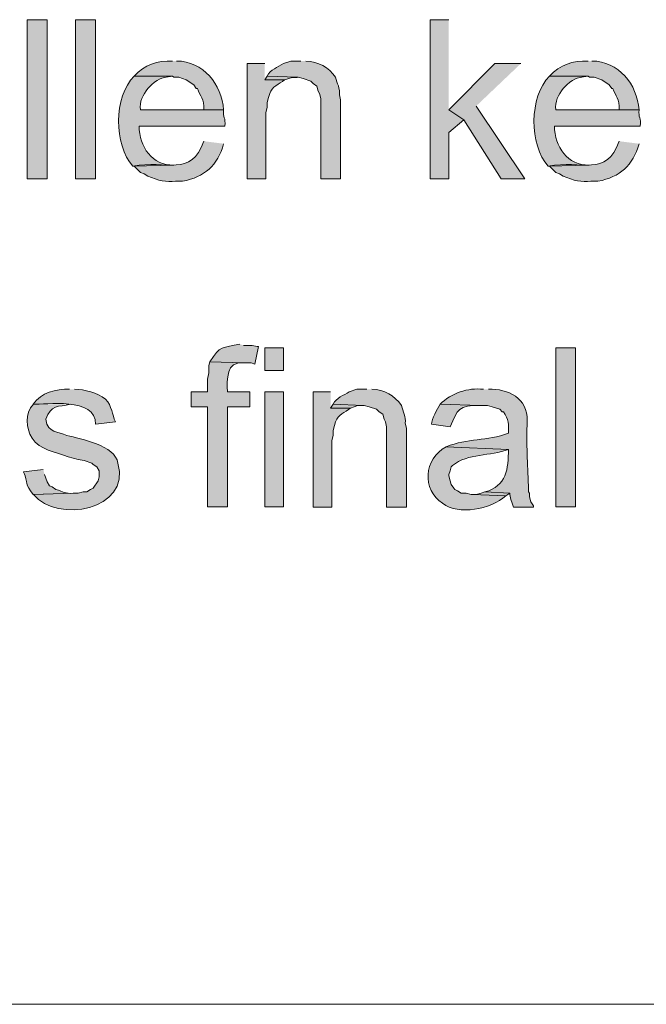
# Model space of a CAD drawing. Header units: inches. Extents: x 1352 to 2050, y -1711 to -1289.
# Tile 104 of 256: x 1862 to 1873, y -1610 to -1593. Entities that reach past the tile are written whole.
import ezdxf

# ---------------------------------------------------------------- set-up
doc = ezdxf.new("R2010")
doc.units = ezdxf.units.IN
doc.header["$MEASUREMENT"] = 0
doc.layers.add('图层 1', color=7, linetype='Continuous')

# ---------------------------------------------------------------- blocks, each defined once
blk = doc.blocks.new('block 10')
at = {"layer": '图层 1', "color": 250, "lineweight": 18, "true_color": 0x221814}
blk.add_lwpolyline([(2033.92, -1609.972), (1769.996, -1609.972)], dxfattribs=at)
blk = doc.blocks.new('block 13')
at = {"layer": '图层 1', "true_color": 0x221814}
h = blk.add_hatch(color=250, dxfattribs=at)
h.dxf.hatch_style = 2
h.paths.add_polyline_path([(1862.238, -1596.024), (1862.574, -1596.024), (1862.574, -1593.335), (1862.238, -1593.335)])
h = blk.add_hatch(color=250, dxfattribs=at)
h.dxf.hatch_style = 2
h.paths.add_polyline_path([(1863.057, -1596.024), (1863.394, -1596.024), (1863.394, -1593.335), (1863.057, -1593.335)])
for points in [[(1869.364, -1593.335), (1869.049, -1593.335), (1869.049, -1596.024), (1869.364, -1596.024), (1869.364, -1595.24), (1869.616, -1595.029), (1869.364, -1594.859)], [(1870.583, -1594.076), (1870.142, -1594.076), (1869.364, -1594.859), (1869.616, -1595.029), (1870.247, -1596.024), (1870.647, -1596.024), (1869.826, -1594.796)], [(1866.295, -1594.288), (1866.253, -1594.352), (1866.589, -1594.352), (1866.715, -1594.31), (1866.8, -1594.31)], [(1867.409, -1599.834), (1867.367, -1599.898), (1867.703, -1599.898), (1867.829, -1599.855), (1867.914, -1599.855)], [(1869.974, -1601.315), (1869.91, -1601.337), (1869.826, -1601.358), (1869.763, -1601.358), (1870.331, -1601.379), (1870.394, -1601.337)]]:
    blk.add_hatch(color=250, dxfattribs=at).paths.add_polyline_path(points)
h = blk.add_hatch(color=250, dxfattribs=at)
edge = h.paths.add_edge_path()
edge.add_spline(control_points=[(1864.697, -1594.034), (1864.438, -1594.023), (1864.227, -1594.101), (1864.045, -1594.288), (1864.045, -1594.288), (1864.697, -1594.288), (1864.697, -1594.288), (1864.697, -1594.288), (1864.719, -1594.309), (1864.719, -1594.309), (1864.719, -1594.309), (1864.803, -1594.309), (1864.803, -1594.309), (1864.803, -1594.309), (1864.928, -1594.352), (1864.928, -1594.352), (1864.928, -1594.352), (1865.055, -1594.436), (1865.055, -1594.436), (1865.055, -1594.436), (1865.097, -1594.5), (1865.097, -1594.5), (1865.097, -1594.5), (1865.117, -1594.5), (1865.117, -1594.5), (1865.157, -1594.629), (1865.237, -1594.669), (1865.223, -1594.859), (1865.223, -1594.859), (1864.151, -1594.859), (1864.151, -1594.859), (1864.151, -1594.859), (1865.559, -1594.859), (1865.559, -1594.859), (1865.528, -1594.426), (1865.216, -1594.036), (1864.761, -1594.034)], knot_values=[0, 0, 0, 0, 0.352778, 0.352778, 0.352778, 0.705556, 0.705556, 0.705556, 1.058333, 1.058333, 1.058333, 1.411111, 1.411111, 1.411111, 1.763889, 1.763889, 1.763889, 2.116667, 2.116667, 2.116667, 2.469444, 2.469444, 2.469444, 2.822222, 2.822222, 2.822222, 3.175, 3.175, 3.175, 3.527778, 3.527778, 3.527778, 3.880556, 3.880556, 3.880556, 4.233333, 4.233333, 4.233333, 4.233333], degree=3, periodic=0)
edge.add_line((1864.761, -1594.034), (1864.697, -1594.034))
h = blk.add_hatch(color=250, dxfattribs=at)
edge = h.paths.add_edge_path()
edge.add_spline(control_points=[(1866.253, -1594.076), (1866.253, -1594.076), (1865.959, -1594.076), (1865.959, -1594.076), (1865.959, -1594.076), (1865.959, -1596.024), (1865.959, -1596.024), (1865.959, -1596.024), (1866.274, -1596.024), (1866.274, -1596.024), (1866.274, -1596.024), (1866.274, -1594.902), (1866.274, -1594.902), (1866.274, -1594.902), (1866.295, -1594.817), (1866.295, -1594.817), (1866.295, -1594.817), (1866.295, -1594.733), (1866.295, -1594.733), (1866.295, -1594.733), (1866.316, -1594.648), (1866.316, -1594.648), (1866.316, -1594.648), (1866.337, -1594.584), (1866.337, -1594.584), (1866.378, -1594.461), (1866.493, -1594.428), (1866.589, -1594.352), (1866.589, -1594.352), (1866.253, -1594.352), (1866.253, -1594.352)], knot_values=[0, 0, 0, 0, 0.352778, 0.352778, 0.352778, 0.705556, 0.705556, 0.705556, 1.058333, 1.058333, 1.058333, 1.411111, 1.411111, 1.411111, 1.763889, 1.763889, 1.763889, 2.116667, 2.116667, 2.116667, 2.469444, 2.469444, 2.469444, 2.822222, 2.822222, 2.822222, 3.175, 3.175, 3.175, 3.527778, 3.527778, 3.527778, 3.527778], degree=3, periodic=0)
edge.add_line((1866.253, -1594.352), (1866.253, -1594.076))
h = blk.add_hatch(color=250, dxfattribs=at)
edge = h.paths.add_edge_path()
edge.add_spline(control_points=[(1866.863, -1594.034), (1866.863, -1594.034), (1866.694, -1594.034), (1866.694, -1594.034), (1866.694, -1594.034), (1866.569, -1594.076), (1866.569, -1594.076), (1866.473, -1594.14), (1866.35, -1594.176), (1866.295, -1594.288), (1866.295, -1594.288), (1866.799, -1594.309), (1866.799, -1594.309), (1866.799, -1594.309), (1866.821, -1594.309), (1866.821, -1594.309), (1866.821, -1594.309), (1866.905, -1594.33), (1866.905, -1594.33), (1866.905, -1594.33), (1867.031, -1594.373), (1867.031, -1594.373), (1867.031, -1594.373), (1867.073, -1594.415), (1867.073, -1594.415), (1867.073, -1594.415), (1867.135, -1594.457), (1867.135, -1594.457), (1867.135, -1594.457), (1867.157, -1594.542), (1867.157, -1594.542), (1867.157, -1594.542), (1867.178, -1594.584), (1867.178, -1594.584), (1867.178, -1594.584), (1867.199, -1594.669), (1867.199, -1594.669), (1867.199, -1594.669), (1867.199, -1596.024), (1867.199, -1596.024), (1867.199, -1596.024), (1867.535, -1596.024), (1867.535, -1596.024), (1867.535, -1596.024), (1867.535, -1594.69), (1867.535, -1594.69), (1867.535, -1594.69), (1867.515, -1594.606), (1867.515, -1594.606), (1867.53, -1594.5), (1867.475, -1594.409), (1867.451, -1594.309), (1867.333, -1594.135), (1867.161, -1594.042), (1866.947, -1594.034)], knot_values=[0, 0, 0, 0, 0.352778, 0.352778, 0.352778, 0.705556, 0.705556, 0.705556, 1.058333, 1.058333, 1.058333, 1.411111, 1.411111, 1.411111, 1.763889, 1.763889, 1.763889, 2.116667, 2.116667, 2.116667, 2.469444, 2.469444, 2.469444, 2.822222, 2.822222, 2.822222, 3.175, 3.175, 3.175, 3.527778, 3.527778, 3.527778, 3.880556, 3.880556, 3.880556, 4.233333, 4.233333, 4.233333, 4.586111, 4.586111, 4.586111, 4.938889, 4.938889, 4.938889, 5.291667, 5.291667, 5.291667, 5.644444, 5.644444, 5.644444, 5.997222, 5.997222, 5.997222, 6.35, 6.35, 6.35, 6.35], degree=3, periodic=0)
edge.add_line((1866.947, -1594.034), (1866.863, -1594.034))
h = blk.add_hatch(color=250, dxfattribs=at)
edge = h.paths.add_edge_path()
edge.add_spline(control_points=[(1871.718, -1594.034), (1871.459, -1594.023), (1871.248, -1594.101), (1871.066, -1594.288), (1871.066, -1594.288), (1871.718, -1594.288), (1871.718, -1594.288), (1871.718, -1594.288), (1871.74, -1594.309), (1871.74, -1594.309), (1871.74, -1594.309), (1871.824, -1594.309), (1871.824, -1594.309), (1871.824, -1594.309), (1871.949, -1594.352), (1871.949, -1594.352), (1871.949, -1594.352), (1872.076, -1594.436), (1872.076, -1594.436), (1872.076, -1594.436), (1872.118, -1594.5), (1872.118, -1594.5), (1872.118, -1594.5), (1872.138, -1594.5), (1872.138, -1594.5), (1872.179, -1594.629), (1872.258, -1594.669), (1872.244, -1594.859), (1872.244, -1594.859), (1871.172, -1594.859), (1871.172, -1594.859), (1871.172, -1594.859), (1872.58, -1594.859), (1872.58, -1594.859), (1872.549, -1594.426), (1872.236, -1594.036), (1871.782, -1594.034)], knot_values=[0, 0, 0, 0, 0.352778, 0.352778, 0.352778, 0.705556, 0.705556, 0.705556, 1.058333, 1.058333, 1.058333, 1.411111, 1.411111, 1.411111, 1.763889, 1.763889, 1.763889, 2.116667, 2.116667, 2.116667, 2.469444, 2.469444, 2.469444, 2.822222, 2.822222, 2.822222, 3.175, 3.175, 3.175, 3.527778, 3.527778, 3.527778, 3.880556, 3.880556, 3.880556, 4.233333, 4.233333, 4.233333, 4.233333], degree=3, periodic=0)
edge.add_line((1871.782, -1594.034), (1871.718, -1594.034))
h = blk.add_hatch(color=250, dxfattribs=at)
edge = h.paths.add_edge_path()
edge.add_spline(control_points=[(1864.045, -1594.288), (1863.7, -1594.64), (1863.7, -1595.447), (1864.024, -1595.812), (1864.024, -1595.812), (1864.718, -1595.791), (1864.718, -1595.791), (1864.351, -1595.808), (1864.133, -1595.476), (1864.129, -1595.134), (1864.129, -1595.134), (1865.581, -1595.134), (1865.581, -1595.134), (1865.595, -1594.988), (1865.546, -1594.992), (1865.559, -1594.859), (1865.559, -1594.859), (1864.151, -1594.859), (1864.151, -1594.859), (1864.131, -1594.724), (1864.2, -1594.603), (1864.277, -1594.5), (1864.467, -1594.311), (1864.467, -1594.329), (1864.698, -1594.288)], knot_values=[0, 0, 0, 0, 0.352778, 0.352778, 0.352778, 0.705556, 0.705556, 0.705556, 1.058333, 1.058333, 1.058333, 1.411111, 1.411111, 1.411111, 1.763889, 1.763889, 1.763889, 2.116667, 2.116667, 2.116667, 2.469444, 2.469444, 2.469444, 2.822222, 2.822222, 2.822222, 2.822222], degree=3, periodic=0)
edge.add_line((1864.698, -1594.288), (1864.045, -1594.288))
h = blk.add_hatch(color=250, dxfattribs=at)
edge = h.paths.add_edge_path()
edge.add_spline(control_points=[(1871.066, -1594.288), (1870.721, -1594.64), (1870.721, -1595.447), (1871.045, -1595.812), (1871.045, -1595.812), (1871.739, -1595.791), (1871.739, -1595.791), (1871.372, -1595.808), (1871.154, -1595.476), (1871.15, -1595.134), (1871.15, -1595.134), (1872.602, -1595.134), (1872.602, -1595.134), (1872.616, -1594.988), (1872.567, -1594.992), (1872.58, -1594.859), (1872.58, -1594.859), (1871.172, -1594.859), (1871.172, -1594.859), (1871.153, -1594.724), (1871.221, -1594.603), (1871.298, -1594.5), (1871.488, -1594.311), (1871.488, -1594.329), (1871.719, -1594.288)], knot_values=[0, 0, 0, 0, 0.352778, 0.352778, 0.352778, 0.705556, 0.705556, 0.705556, 1.058333, 1.058333, 1.058333, 1.411111, 1.411111, 1.411111, 1.763889, 1.763889, 1.763889, 2.116667, 2.116667, 2.116667, 2.469444, 2.469444, 2.469444, 2.822222, 2.822222, 2.822222, 2.822222], degree=3, periodic=0)
edge.add_line((1871.719, -1594.288), (1871.066, -1594.288))
h = blk.add_hatch(color=250, dxfattribs=at)
edge = h.paths.add_edge_path()
edge.add_spline(control_points=[(1865.223, -1595.389), (1865.01, -1596.007), (1864.588, -1595.697), (1864.025, -1595.812), (1864.025, -1595.812), (1864.045, -1595.812), (1864.045, -1595.812), (1864.045, -1595.812), (1864.151, -1595.918), (1864.151, -1595.918), (1864.151, -1595.918), (1864.214, -1595.939), (1864.214, -1595.939), (1864.214, -1595.939), (1864.277, -1595.981), (1864.277, -1595.981), (1864.277, -1595.981), (1864.403, -1596.024), (1864.403, -1596.024), (1864.568, -1596.094), (1864.692, -1596.056), (1864.865, -1596.066), (1865.237, -1595.989), (1865.457, -1595.804), (1865.559, -1595.431)], knot_values=[0, 0, 0, 0, 0.352778, 0.352778, 0.352778, 0.705556, 0.705556, 0.705556, 1.058333, 1.058333, 1.058333, 1.411111, 1.411111, 1.411111, 1.763889, 1.763889, 1.763889, 2.116667, 2.116667, 2.116667, 2.469444, 2.469444, 2.469444, 2.822222, 2.822222, 2.822222, 2.822222], degree=3, periodic=0)
edge.add_line((1865.559, -1595.431), (1865.223, -1595.389))
h = blk.add_hatch(color=250, dxfattribs=at)
edge = h.paths.add_edge_path()
edge.add_spline(control_points=[(1872.244, -1595.389), (1872.031, -1596.007), (1871.609, -1595.697), (1871.046, -1595.812), (1871.046, -1595.812), (1871.066, -1595.812), (1871.066, -1595.812), (1871.066, -1595.812), (1871.172, -1595.918), (1871.172, -1595.918), (1871.172, -1595.918), (1871.235, -1595.939), (1871.235, -1595.939), (1871.235, -1595.939), (1871.298, -1595.981), (1871.298, -1595.981), (1871.298, -1595.981), (1871.424, -1596.024), (1871.424, -1596.024), (1871.589, -1596.094), (1871.712, -1596.056), (1871.886, -1596.066), (1872.259, -1595.989), (1872.478, -1595.804), (1872.58, -1595.431)], knot_values=[0, 0, 0, 0, 0.352778, 0.352778, 0.352778, 0.705556, 0.705556, 0.705556, 1.058333, 1.058333, 1.058333, 1.411111, 1.411111, 1.411111, 1.763889, 1.763889, 1.763889, 2.116667, 2.116667, 2.116667, 2.469444, 2.469444, 2.469444, 2.822222, 2.822222, 2.822222, 2.822222], degree=3, periodic=0)
edge.add_line((1872.58, -1595.431), (1872.244, -1595.389))
h = blk.add_hatch(color=250, dxfattribs=at)
edge = h.paths.add_edge_path()
edge.add_spline(control_points=[(1865.833, -1598.817), (1865.546, -1598.881), (1865.494, -1598.838), (1865.327, -1599.114), (1865.327, -1599.114), (1865.896, -1599.135), (1865.896, -1599.135), (1865.896, -1599.135), (1866.022, -1599.135), (1866.022, -1599.135), (1866.022, -1599.135), (1866.085, -1599.156), (1866.085, -1599.156), (1866.085, -1599.156), (1866.148, -1598.86), (1866.148, -1598.86), (1866.148, -1598.86), (1866.127, -1598.86), (1866.127, -1598.86), (1866.127, -1598.86), (1866.043, -1598.839), (1866.043, -1598.839), (1866.043, -1598.839), (1865.896, -1598.839), (1865.896, -1598.839)], knot_values=[0, 0, 0, 0, 0.352778, 0.352778, 0.352778, 0.705556, 0.705556, 0.705556, 1.058333, 1.058333, 1.058333, 1.411111, 1.411111, 1.411111, 1.763889, 1.763889, 1.763889, 2.116667, 2.116667, 2.116667, 2.469444, 2.469444, 2.469444, 2.822222, 2.822222, 2.822222, 2.822222], degree=3, periodic=0)
edge.add_line((1865.896, -1598.839), (1865.833, -1598.817))
h = blk.add_hatch(color=250, dxfattribs=at)
h.dxf.hatch_style = 2
h.paths.add_polyline_path([(1866.253, -1599.262), (1866.569, -1599.262), (1866.569, -1598.881), (1866.253, -1598.881)])
h = blk.add_hatch(color=250, dxfattribs=at)
h.dxf.hatch_style = 2
h.paths.add_polyline_path([(1871.172, -1601.569), (1871.508, -1601.569), (1871.508, -1598.881), (1871.172, -1598.881)])
h = blk.add_hatch(color=250, dxfattribs=at)
edge = h.paths.add_edge_path()
edge.add_spline(control_points=[(1865.328, -1599.114), (1865.328, -1599.114), (1865.307, -1599.177), (1865.307, -1599.177), (1865.307, -1599.177), (1865.307, -1599.305), (1865.307, -1599.305), (1865.307, -1599.305), (1865.286, -1599.41), (1865.286, -1599.41), (1865.286, -1599.41), (1865.286, -1599.622), (1865.286, -1599.622), (1865.286, -1599.622), (1865.012, -1599.622), (1865.012, -1599.622), (1865.012, -1599.622), (1865.012, -1599.876), (1865.012, -1599.876), (1865.012, -1599.876), (1865.286, -1599.876), (1865.286, -1599.876), (1865.286, -1599.876), (1865.286, -1601.569), (1865.286, -1601.569), (1865.286, -1601.569), (1865.623, -1601.569), (1865.623, -1601.569), (1865.623, -1601.569), (1865.623, -1599.876), (1865.623, -1599.876), (1865.623, -1599.876), (1866, -1599.876), (1866, -1599.876), (1866, -1599.876), (1866, -1599.622), (1866, -1599.622), (1866, -1599.622), (1865.623, -1599.622), (1865.623, -1599.622), (1865.618, -1599.415), (1865.594, -1599.101), (1865.895, -1599.135)], knot_values=[0, 0, 0, 0, 0.352778, 0.352778, 0.352778, 0.705556, 0.705556, 0.705556, 1.058333, 1.058333, 1.058333, 1.411111, 1.411111, 1.411111, 1.763889, 1.763889, 1.763889, 2.116667, 2.116667, 2.116667, 2.469444, 2.469444, 2.469444, 2.822222, 2.822222, 2.822222, 3.175, 3.175, 3.175, 3.527778, 3.527778, 3.527778, 3.880556, 3.880556, 3.880556, 4.233333, 4.233333, 4.233333, 4.586111, 4.586111, 4.586111, 4.938889, 4.938889, 4.938889, 4.938889], degree=3, periodic=0)
edge.add_line((1865.895, -1599.135), (1865.328, -1599.114))
h = blk.add_hatch(color=250, dxfattribs=at)
edge = h.paths.add_edge_path()
edge.add_spline(control_points=[(1862.953, -1599.58), (1862.725, -1599.574), (1862.475, -1599.631), (1862.342, -1599.834), (1862.536, -1599.845), (1863.405, -1599.697), (1863.394, -1600.172), (1863.394, -1600.172), (1863.731, -1600.13), (1863.731, -1600.13), (1863.671, -1600.005), (1863.675, -1599.865), (1863.562, -1599.749), (1863.421, -1599.632), (1863.214, -1599.584), (1863.036, -1599.58)], knot_values=[0, 0, 0, 0, 0.352778, 0.352778, 0.352778, 0.705556, 0.705556, 0.705556, 1.058333, 1.058333, 1.058333, 1.411111, 1.411111, 1.411111, 1.763889, 1.763889, 1.763889, 1.763889], degree=3, periodic=0)
edge.add_line((1863.036, -1599.58), (1862.953, -1599.58))
h = blk.add_hatch(color=250, dxfattribs=at)
h.dxf.hatch_style = 2
h.paths.add_polyline_path([(1866.253, -1601.569), (1866.569, -1601.569), (1866.569, -1599.622), (1866.253, -1599.622)])
h = blk.add_hatch(color=250, dxfattribs=at)
edge = h.paths.add_edge_path()
edge.add_spline(control_points=[(1867.367, -1599.622), (1867.367, -1599.622), (1867.073, -1599.622), (1867.073, -1599.622), (1867.073, -1599.622), (1867.073, -1601.57), (1867.073, -1601.57), (1867.073, -1601.57), (1867.389, -1601.57), (1867.389, -1601.57), (1867.389, -1601.57), (1867.389, -1600.447), (1867.389, -1600.447), (1867.389, -1600.447), (1867.409, -1600.363), (1867.409, -1600.363), (1867.409, -1600.363), (1867.409, -1600.278), (1867.409, -1600.278), (1867.409, -1600.278), (1867.431, -1600.193), (1867.431, -1600.193), (1867.431, -1600.193), (1867.451, -1600.13), (1867.451, -1600.13), (1867.492, -1600.006), (1867.608, -1599.974), (1867.703, -1599.897), (1867.703, -1599.897), (1867.367, -1599.897), (1867.367, -1599.897)], knot_values=[0, 0, 0, 0, 0.352778, 0.352778, 0.352778, 0.705556, 0.705556, 0.705556, 1.058333, 1.058333, 1.058333, 1.411111, 1.411111, 1.411111, 1.763889, 1.763889, 1.763889, 2.116667, 2.116667, 2.116667, 2.469444, 2.469444, 2.469444, 2.822222, 2.822222, 2.822222, 3.175, 3.175, 3.175, 3.527778, 3.527778, 3.527778, 3.527778], degree=3, periodic=0)
edge.add_line((1867.367, -1599.897), (1867.367, -1599.622))
h = blk.add_hatch(color=250, dxfattribs=at)
edge = h.paths.add_edge_path()
edge.add_spline(control_points=[(1867.977, -1599.58), (1867.977, -1599.58), (1867.808, -1599.58), (1867.808, -1599.58), (1867.808, -1599.58), (1867.682, -1599.622), (1867.682, -1599.622), (1867.587, -1599.686), (1867.464, -1599.721), (1867.409, -1599.834), (1867.409, -1599.834), (1867.913, -1599.855), (1867.913, -1599.855), (1867.913, -1599.855), (1867.935, -1599.855), (1867.935, -1599.855), (1867.935, -1599.855), (1868.019, -1599.876), (1868.019, -1599.876), (1868.019, -1599.876), (1868.145, -1599.918), (1868.145, -1599.918), (1868.145, -1599.918), (1868.187, -1599.961), (1868.187, -1599.961), (1868.187, -1599.961), (1868.249, -1600.003), (1868.249, -1600.003), (1868.249, -1600.003), (1868.271, -1600.088), (1868.271, -1600.088), (1868.271, -1600.088), (1868.293, -1600.13), (1868.293, -1600.13), (1868.293, -1600.13), (1868.313, -1600.214), (1868.313, -1600.214), (1868.313, -1600.214), (1868.313, -1601.57), (1868.313, -1601.57), (1868.313, -1601.57), (1868.649, -1601.57), (1868.649, -1601.57), (1868.649, -1601.57), (1868.649, -1600.236), (1868.649, -1600.236), (1868.649, -1600.236), (1868.629, -1600.151), (1868.629, -1600.151), (1868.644, -1600.046), (1868.589, -1599.955), (1868.565, -1599.855), (1868.446, -1599.68), (1868.275, -1599.587), (1868.061, -1599.58)], knot_values=[0, 0, 0, 0, 0.352778, 0.352778, 0.352778, 0.705556, 0.705556, 0.705556, 1.058333, 1.058333, 1.058333, 1.411111, 1.411111, 1.411111, 1.763889, 1.763889, 1.763889, 2.116667, 2.116667, 2.116667, 2.469444, 2.469444, 2.469444, 2.822222, 2.822222, 2.822222, 3.175, 3.175, 3.175, 3.527778, 3.527778, 3.527778, 3.880556, 3.880556, 3.880556, 4.233333, 4.233333, 4.233333, 4.586111, 4.586111, 4.586111, 4.938889, 4.938889, 4.938889, 5.291667, 5.291667, 5.291667, 5.644444, 5.644444, 5.644444, 5.997222, 5.997222, 5.997222, 6.35, 6.35, 6.35, 6.35], degree=3, periodic=0)
edge.add_line((1868.061, -1599.58), (1867.977, -1599.58))
h = blk.add_hatch(color=250, dxfattribs=at)
edge = h.paths.add_edge_path()
edge.add_spline(control_points=[(1869.952, -1599.58), (1869.683, -1599.55), (1869.411, -1599.644), (1869.217, -1599.834), (1869.217, -1599.834), (1869.889, -1599.855), (1869.889, -1599.855), (1869.889, -1599.855), (1870.016, -1599.855), (1870.016, -1599.855), (1870.016, -1599.855), (1870.1, -1599.876), (1870.1, -1599.876), (1870.1, -1599.876), (1870.226, -1599.918), (1870.226, -1599.918), (1870.226, -1599.918), (1870.269, -1599.961), (1870.269, -1599.961), (1870.269, -1599.961), (1870.289, -1599.961), (1870.289, -1599.961), (1870.383, -1600.089), (1870.375, -1600.175), (1870.373, -1600.321), (1870.009, -1600.462), (1869.681, -1600.402), (1869.322, -1600.553), (1869.322, -1600.553), (1870.373, -1600.595), (1870.373, -1600.595), (1870.372, -1600.923), (1870.34, -1601.22), (1869.974, -1601.315), (1869.974, -1601.315), (1870.395, -1601.336), (1870.395, -1601.336), (1870.395, -1601.336), (1870.395, -1601.358), (1870.395, -1601.358), (1870.395, -1601.358), (1870.415, -1601.442), (1870.415, -1601.442), (1870.415, -1601.442), (1870.436, -1601.506), (1870.436, -1601.506), (1870.436, -1601.506), (1870.457, -1601.57), (1870.457, -1601.57), (1870.457, -1601.57), (1870.794, -1601.57), (1870.794, -1601.57), (1870.794, -1601.57), (1870.794, -1601.548), (1870.794, -1601.548), (1870.794, -1601.548), (1870.752, -1601.484), (1870.752, -1601.484), (1870.752, -1601.484), (1870.73, -1601.4), (1870.73, -1601.4), (1870.73, -1601.4), (1870.73, -1601.336), (1870.73, -1601.336), (1870.73, -1601.336), (1870.71, -1601.315), (1870.71, -1601.315), (1870.71, -1601.315), (1870.71, -1601.209), (1870.71, -1601.209), (1870.699, -1600.824), (1870.674, -1600.526), (1870.689, -1600.109), (1870.698, -1599.734), (1870.369, -1599.566), (1870.037, -1599.58)], knot_values=[0, 0, 0, 0, 0.352778, 0.352778, 0.352778, 0.705556, 0.705556, 0.705556, 1.058333, 1.058333, 1.058333, 1.411111, 1.411111, 1.411111, 1.763889, 1.763889, 1.763889, 2.116667, 2.116667, 2.116667, 2.469444, 2.469444, 2.469444, 2.822222, 2.822222, 2.822222, 3.175, 3.175, 3.175, 3.527778, 3.527778, 3.527778, 3.880556, 3.880556, 3.880556, 4.233333, 4.233333, 4.233333, 4.586111, 4.586111, 4.586111, 4.938889, 4.938889, 4.938889, 5.291667, 5.291667, 5.291667, 5.644444, 5.644444, 5.644444, 5.997222, 5.997222, 5.997222, 6.35, 6.35, 6.35, 6.702778, 6.702778, 6.702778, 7.055556, 7.055556, 7.055556, 7.408333, 7.408333, 7.408333, 7.761111, 7.761111, 7.761111, 8.113889, 8.113889, 8.113889, 8.466667, 8.466667, 8.466667, 8.819444, 8.819444, 8.819444, 8.819444], degree=3, periodic=0)
edge.add_line((1870.037, -1599.58), (1869.952, -1599.58))
h = blk.add_hatch(color=250, dxfattribs=at)
edge = h.paths.add_edge_path()
edge.add_spline(control_points=[(1862.343, -1599.834), (1862.199, -1599.99), (1862.211, -1600.232), (1862.322, -1600.405), (1862.441, -1600.608), (1862.724, -1600.635), (1862.931, -1600.723), (1862.931, -1600.723), (1863.1, -1600.765), (1863.1, -1600.765), (1863.1, -1600.765), (1863.204, -1600.786), (1863.204, -1600.786), (1863.204, -1600.786), (1863.331, -1600.828), (1863.331, -1600.828), (1863.331, -1600.828), (1863.352, -1600.85), (1863.352, -1600.85), (1863.352, -1600.85), (1863.415, -1600.892), (1863.415, -1600.892), (1863.415, -1600.892), (1863.457, -1600.956), (1863.457, -1600.956), (1863.457, -1600.956), (1863.457, -1601.061), (1863.457, -1601.061), (1863.457, -1601.061), (1863.436, -1601.125), (1863.436, -1601.125), (1863.436, -1601.125), (1863.352, -1601.252), (1863.352, -1601.252), (1863.352, -1601.252), (1863.31, -1601.273), (1863.31, -1601.273), (1863.31, -1601.273), (1863.247, -1601.315), (1863.247, -1601.315), (1863.247, -1601.315), (1863.184, -1601.315), (1863.184, -1601.315), (1863.184, -1601.315), (1863.1, -1601.337), (1863.1, -1601.337), (1863.1, -1601.337), (1863.016, -1601.337), (1863.016, -1601.337), (1863.016, -1601.337), (1862.343, -1601.358), (1862.343, -1601.358), (1862.751, -1601.843), (1863.99, -1601.632), (1863.773, -1600.828), (1863.723, -1600.53), (1863.149, -1600.418), (1862.91, -1600.363), (1862.758, -1600.281), (1862.587, -1600.335), (1862.554, -1600.088), (1862.636, -1599.834), (1862.76, -1599.88), (1862.973, -1599.834)], knot_values=[0, 0, 0, 0, 0.352778, 0.352778, 0.352778, 0.705556, 0.705556, 0.705556, 1.058333, 1.058333, 1.058333, 1.411111, 1.411111, 1.411111, 1.763889, 1.763889, 1.763889, 2.116667, 2.116667, 2.116667, 2.469444, 2.469444, 2.469444, 2.822222, 2.822222, 2.822222, 3.175, 3.175, 3.175, 3.527778, 3.527778, 3.527778, 3.880556, 3.880556, 3.880556, 4.233333, 4.233333, 4.233333, 4.586111, 4.586111, 4.586111, 4.938889, 4.938889, 4.938889, 5.291667, 5.291667, 5.291667, 5.644444, 5.644444, 5.644444, 5.997222, 5.997222, 5.997222, 6.35, 6.35, 6.35, 6.702778, 6.702778, 6.702778, 7.055556, 7.055556, 7.055556, 7.408333, 7.408333, 7.408333, 7.408333], degree=3, periodic=0)
edge.add_line((1862.973, -1599.834), (1862.343, -1599.834))
h = blk.add_hatch(color=250, dxfattribs=at)
edge = h.paths.add_edge_path()
edge.add_spline(control_points=[(1869.217, -1599.834), (1869.166, -1599.918), (1869.078, -1600.077), (1869.07, -1600.172), (1869.07, -1600.172), (1869.385, -1600.214), (1869.385, -1600.214), (1869.518, -1599.916), (1869.531, -1599.85), (1869.889, -1599.855)], knot_values=[0, 0, 0, 0, 0.352778, 0.352778, 0.352778, 0.705556, 0.705556, 0.705556, 1.058333, 1.058333, 1.058333, 1.058333], degree=3, periodic=0)
edge.add_line((1869.889, -1599.855), (1869.217, -1599.834))
h = blk.add_hatch(color=250, dxfattribs=at)
edge = h.paths.add_edge_path()
edge.add_spline(control_points=[(1869.322, -1600.553), (1868.937, -1600.755), (1868.906, -1601.275), (1869.259, -1601.506), (1869.531, -1601.716), (1870.068, -1601.61), (1870.331, -1601.379), (1870.331, -1601.379), (1869.764, -1601.358), (1869.764, -1601.358), (1869.764, -1601.358), (1869.742, -1601.358), (1869.742, -1601.358), (1869.742, -1601.358), (1869.658, -1601.337), (1869.658, -1601.337), (1869.658, -1601.337), (1869.574, -1601.337), (1869.574, -1601.337), (1869.574, -1601.337), (1869.511, -1601.294), (1869.511, -1601.294), (1869.511, -1601.294), (1869.469, -1601.273), (1869.469, -1601.273), (1869.469, -1601.273), (1869.448, -1601.251), (1869.448, -1601.251), (1869.448, -1601.251), (1869.406, -1601.189), (1869.406, -1601.189), (1869.406, -1601.189), (1869.385, -1601.125), (1869.385, -1601.125), (1869.385, -1601.125), (1869.364, -1601.04), (1869.364, -1601.04), (1869.364, -1601.04), (1869.364, -1601.019), (1869.364, -1601.019), (1869.364, -1601.019), (1869.385, -1600.956), (1869.385, -1600.956), (1869.385, -1600.956), (1869.406, -1600.892), (1869.406, -1600.892), (1869.406, -1600.892), (1869.427, -1600.87), (1869.427, -1600.87), (1869.688, -1600.654), (1870.068, -1600.717), (1870.373, -1600.595)], knot_values=[0, 0, 0, 0, 0.352778, 0.352778, 0.352778, 0.705556, 0.705556, 0.705556, 1.058333, 1.058333, 1.058333, 1.411111, 1.411111, 1.411111, 1.763889, 1.763889, 1.763889, 2.116667, 2.116667, 2.116667, 2.469444, 2.469444, 2.469444, 2.822222, 2.822222, 2.822222, 3.175, 3.175, 3.175, 3.527778, 3.527778, 3.527778, 3.880556, 3.880556, 3.880556, 4.233333, 4.233333, 4.233333, 4.586111, 4.586111, 4.586111, 4.938889, 4.938889, 4.938889, 5.291667, 5.291667, 5.291667, 5.644444, 5.644444, 5.644444, 5.997222, 5.997222, 5.997222, 5.997222], degree=3, periodic=0)
edge.add_line((1870.373, -1600.595), (1869.322, -1600.553))
h = blk.add_hatch(color=250, dxfattribs=at)
edge = h.paths.add_edge_path()
edge.add_spline(control_points=[(1862.511, -1600.934), (1862.511, -1600.934), (1862.175, -1600.977), (1862.175, -1600.977), (1862.264, -1601.172), (1862.191, -1601.179), (1862.342, -1601.358), (1862.342, -1601.358), (1863.016, -1601.337), (1863.016, -1601.337), (1862.874, -1601.351), (1862.856, -1601.31), (1862.722, -1601.273), (1862.722, -1601.273), (1862.658, -1601.231), (1862.658, -1601.231), (1862.658, -1601.231), (1862.616, -1601.209), (1862.616, -1601.209), (1862.616, -1601.209), (1862.574, -1601.146), (1862.574, -1601.146), (1862.574, -1601.146), (1862.532, -1601.019), (1862.532, -1601.019)], knot_values=[0, 0, 0, 0, 0.352778, 0.352778, 0.352778, 0.705556, 0.705556, 0.705556, 1.058333, 1.058333, 1.058333, 1.411111, 1.411111, 1.411111, 1.763889, 1.763889, 1.763889, 2.116667, 2.116667, 2.116667, 2.469444, 2.469444, 2.469444, 2.822222, 2.822222, 2.822222, 2.822222], degree=3, periodic=0)
edge.add_line((1862.532, -1601.019), (1862.511, -1600.934))
at = {"layer": '图层 1', "lineweight": 0}
for points in [[(1862.238, -1596.024), (1862.574, -1596.024), (1862.574, -1593.335), (1862.238, -1593.335), (1862.238, -1596.024)], [(1863.057, -1596.024), (1863.394, -1596.024), (1863.394, -1593.335), (1863.057, -1593.335), (1863.057, -1596.024)], [(1869.364, -1593.335), (1869.049, -1593.335), (1869.049, -1596.024), (1869.364, -1596.024), (1869.364, -1595.24), (1869.616, -1595.029), (1869.364, -1594.859)], [(1870.583, -1594.076), (1870.142, -1594.076), (1869.364, -1594.859), (1869.616, -1595.029), (1870.247, -1596.024), (1870.647, -1596.024), (1869.826, -1594.796)], [(1866.295, -1594.288), (1866.253, -1594.352), (1866.589, -1594.352), (1866.715, -1594.31), (1866.8, -1594.31)], [(1866.253, -1599.262), (1866.569, -1599.262), (1866.569, -1598.881), (1866.253, -1598.881), (1866.253, -1599.262)], [(1871.172, -1601.569), (1871.508, -1601.569), (1871.508, -1598.881), (1871.172, -1598.881), (1871.172, -1601.569)], [(1866.253, -1601.569), (1866.569, -1601.569), (1866.569, -1599.622), (1866.253, -1599.622), (1866.253, -1601.569)], [(1867.409, -1599.834), (1867.367, -1599.898), (1867.703, -1599.898), (1867.829, -1599.855), (1867.914, -1599.855)], [(1869.974, -1601.315), (1869.91, -1601.337), (1869.826, -1601.358), (1869.763, -1601.358), (1870.331, -1601.379), (1870.394, -1601.337)]]:
    blk.add_lwpolyline(points, dxfattribs=at)
for points, knots in [([(1864.697, -1594.034), (1864.438, -1594.023), (1864.227, -1594.101), (1864.045, -1594.288), (1864.045, -1594.288), (1864.697, -1594.288), (1864.697, -1594.288), (1864.697, -1594.288), (1864.719, -1594.309), (1864.719, -1594.309), (1864.719, -1594.309), (1864.803, -1594.309), (1864.803, -1594.309), (1864.803, -1594.309), (1864.928, -1594.352), (1864.928, -1594.352), (1864.928, -1594.352), (1865.055, -1594.436), (1865.055, -1594.436), (1865.055, -1594.436), (1865.097, -1594.5), (1865.097, -1594.5), (1865.097, -1594.5), (1865.117, -1594.5), (1865.117, -1594.5), (1865.157, -1594.629), (1865.237, -1594.669), (1865.223, -1594.859), (1865.223, -1594.859), (1864.151, -1594.859), (1864.151, -1594.859), (1864.151, -1594.859), (1865.559, -1594.859), (1865.559, -1594.859), (1865.528, -1594.426), (1865.216, -1594.036), (1864.761, -1594.034)], [0, 0, 0, 0, 1, 1, 1, 2, 2, 2, 3, 3, 3, 4, 4, 4, 5, 5, 5, 6, 6, 6, 7, 7, 7, 8, 8, 8, 9, 9, 9, 10, 10, 10, 11, 11, 11, 12, 12, 12, 12]), ([(1866.253, -1594.076), (1866.253, -1594.076), (1865.959, -1594.076), (1865.959, -1594.076), (1865.959, -1594.076), (1865.959, -1596.024), (1865.959, -1596.024), (1865.959, -1596.024), (1866.274, -1596.024), (1866.274, -1596.024), (1866.274, -1596.024), (1866.274, -1594.902), (1866.274, -1594.902), (1866.274, -1594.902), (1866.295, -1594.817), (1866.295, -1594.817), (1866.295, -1594.817), (1866.295, -1594.733), (1866.295, -1594.733), (1866.295, -1594.733), (1866.316, -1594.648), (1866.316, -1594.648), (1866.316, -1594.648), (1866.337, -1594.584), (1866.337, -1594.584), (1866.378, -1594.461), (1866.493, -1594.428), (1866.589, -1594.352), (1866.589, -1594.352), (1866.253, -1594.352), (1866.253, -1594.352)], [0, 0, 0, 0, 1, 1, 1, 2, 2, 2, 3, 3, 3, 4, 4, 4, 5, 5, 5, 6, 6, 6, 7, 7, 7, 8, 8, 8, 9, 9, 9, 10, 10, 10, 10]), ([(1866.863, -1594.034), (1866.863, -1594.034), (1866.694, -1594.034), (1866.694, -1594.034), (1866.694, -1594.034), (1866.569, -1594.076), (1866.569, -1594.076), (1866.473, -1594.14), (1866.35, -1594.176), (1866.295, -1594.288), (1866.295, -1594.288), (1866.799, -1594.309), (1866.799, -1594.309), (1866.799, -1594.309), (1866.821, -1594.309), (1866.821, -1594.309), (1866.821, -1594.309), (1866.905, -1594.33), (1866.905, -1594.33), (1866.905, -1594.33), (1867.031, -1594.373), (1867.031, -1594.373), (1867.031, -1594.373), (1867.073, -1594.415), (1867.073, -1594.415), (1867.073, -1594.415), (1867.135, -1594.457), (1867.135, -1594.457), (1867.135, -1594.457), (1867.157, -1594.542), (1867.157, -1594.542), (1867.157, -1594.542), (1867.178, -1594.584), (1867.178, -1594.584), (1867.178, -1594.584), (1867.199, -1594.669), (1867.199, -1594.669), (1867.199, -1594.669), (1867.199, -1596.024), (1867.199, -1596.024), (1867.199, -1596.024), (1867.535, -1596.024), (1867.535, -1596.024), (1867.535, -1596.024), (1867.535, -1594.69), (1867.535, -1594.69), (1867.535, -1594.69), (1867.515, -1594.606), (1867.515, -1594.606), (1867.53, -1594.5), (1867.475, -1594.409), (1867.451, -1594.309), (1867.333, -1594.135), (1867.161, -1594.042), (1866.947, -1594.034)], [0, 0, 0, 0, 1, 1, 1, 2, 2, 2, 3, 3, 3, 4, 4, 4, 5, 5, 5, 6, 6, 6, 7, 7, 7, 8, 8, 8, 9, 9, 9, 10, 10, 10, 11, 11, 11, 12, 12, 12, 13, 13, 13, 14, 14, 14, 15, 15, 15, 16, 16, 16, 17, 17, 17, 18, 18, 18, 18]), ([(1871.718, -1594.034), (1871.459, -1594.023), (1871.248, -1594.101), (1871.066, -1594.288), (1871.066, -1594.288), (1871.718, -1594.288), (1871.718, -1594.288), (1871.718, -1594.288), (1871.74, -1594.309), (1871.74, -1594.309), (1871.74, -1594.309), (1871.824, -1594.309), (1871.824, -1594.309), (1871.824, -1594.309), (1871.949, -1594.352), (1871.949, -1594.352), (1871.949, -1594.352), (1872.076, -1594.436), (1872.076, -1594.436), (1872.076, -1594.436), (1872.118, -1594.5), (1872.118, -1594.5), (1872.118, -1594.5), (1872.138, -1594.5), (1872.138, -1594.5), (1872.179, -1594.629), (1872.258, -1594.669), (1872.244, -1594.859), (1872.244, -1594.859), (1871.172, -1594.859), (1871.172, -1594.859), (1871.172, -1594.859), (1872.58, -1594.859), (1872.58, -1594.859), (1872.549, -1594.426), (1872.236, -1594.036), (1871.782, -1594.034)], [0, 0, 0, 0, 1, 1, 1, 2, 2, 2, 3, 3, 3, 4, 4, 4, 5, 5, 5, 6, 6, 6, 7, 7, 7, 8, 8, 8, 9, 9, 9, 10, 10, 10, 11, 11, 11, 12, 12, 12, 12]), ([(1864.045, -1594.288), (1863.7, -1594.64), (1863.7, -1595.447), (1864.024, -1595.812), (1864.024, -1595.812), (1864.718, -1595.791), (1864.718, -1595.791), (1864.351, -1595.808), (1864.133, -1595.476), (1864.129, -1595.134), (1864.129, -1595.134), (1865.581, -1595.134), (1865.581, -1595.134), (1865.595, -1594.988), (1865.546, -1594.992), (1865.559, -1594.859), (1865.559, -1594.859), (1864.151, -1594.859), (1864.151, -1594.859), (1864.131, -1594.724), (1864.2, -1594.603), (1864.277, -1594.5), (1864.467, -1594.311), (1864.467, -1594.329), (1864.698, -1594.288)], [0, 0, 0, 0, 1, 1, 1, 2, 2, 2, 3, 3, 3, 4, 4, 4, 5, 5, 5, 6, 6, 6, 7, 7, 7, 8, 8, 8, 8]), ([(1871.066, -1594.288), (1870.721, -1594.64), (1870.721, -1595.447), (1871.045, -1595.812), (1871.045, -1595.812), (1871.739, -1595.791), (1871.739, -1595.791), (1871.372, -1595.808), (1871.154, -1595.476), (1871.15, -1595.134), (1871.15, -1595.134), (1872.602, -1595.134), (1872.602, -1595.134), (1872.616, -1594.988), (1872.567, -1594.992), (1872.58, -1594.859), (1872.58, -1594.859), (1871.172, -1594.859), (1871.172, -1594.859), (1871.153, -1594.724), (1871.221, -1594.603), (1871.298, -1594.5), (1871.488, -1594.311), (1871.488, -1594.329), (1871.719, -1594.288)], [0, 0, 0, 0, 1, 1, 1, 2, 2, 2, 3, 3, 3, 4, 4, 4, 5, 5, 5, 6, 6, 6, 7, 7, 7, 8, 8, 8, 8]), ([(1865.223, -1595.389), (1865.01, -1596.007), (1864.588, -1595.697), (1864.025, -1595.812), (1864.025, -1595.812), (1864.045, -1595.812), (1864.045, -1595.812), (1864.045, -1595.812), (1864.151, -1595.918), (1864.151, -1595.918), (1864.151, -1595.918), (1864.214, -1595.939), (1864.214, -1595.939), (1864.214, -1595.939), (1864.277, -1595.981), (1864.277, -1595.981), (1864.277, -1595.981), (1864.403, -1596.024), (1864.403, -1596.024), (1864.568, -1596.094), (1864.692, -1596.056), (1864.865, -1596.066), (1865.237, -1595.989), (1865.457, -1595.804), (1865.559, -1595.431)], [0, 0, 0, 0, 1, 1, 1, 2, 2, 2, 3, 3, 3, 4, 4, 4, 5, 5, 5, 6, 6, 6, 7, 7, 7, 8, 8, 8, 8]), ([(1872.244, -1595.389), (1872.031, -1596.007), (1871.609, -1595.697), (1871.046, -1595.812), (1871.046, -1595.812), (1871.066, -1595.812), (1871.066, -1595.812), (1871.066, -1595.812), (1871.172, -1595.918), (1871.172, -1595.918), (1871.172, -1595.918), (1871.235, -1595.939), (1871.235, -1595.939), (1871.235, -1595.939), (1871.298, -1595.981), (1871.298, -1595.981), (1871.298, -1595.981), (1871.424, -1596.024), (1871.424, -1596.024), (1871.589, -1596.094), (1871.712, -1596.056), (1871.886, -1596.066), (1872.259, -1595.989), (1872.478, -1595.804), (1872.58, -1595.431)], [0, 0, 0, 0, 1, 1, 1, 2, 2, 2, 3, 3, 3, 4, 4, 4, 5, 5, 5, 6, 6, 6, 7, 7, 7, 8, 8, 8, 8]), ([(1865.833, -1598.817), (1865.546, -1598.881), (1865.494, -1598.838), (1865.327, -1599.114), (1865.327, -1599.114), (1865.896, -1599.135), (1865.896, -1599.135), (1865.896, -1599.135), (1866.022, -1599.135), (1866.022, -1599.135), (1866.022, -1599.135), (1866.085, -1599.156), (1866.085, -1599.156), (1866.085, -1599.156), (1866.148, -1598.86), (1866.148, -1598.86), (1866.148, -1598.86), (1866.127, -1598.86), (1866.127, -1598.86), (1866.127, -1598.86), (1866.043, -1598.839), (1866.043, -1598.839), (1866.043, -1598.839), (1865.896, -1598.839), (1865.896, -1598.839)], [0, 0, 0, 0, 1, 1, 1, 2, 2, 2, 3, 3, 3, 4, 4, 4, 5, 5, 5, 6, 6, 6, 7, 7, 7, 8, 8, 8, 8]), ([(1865.328, -1599.114), (1865.328, -1599.114), (1865.307, -1599.177), (1865.307, -1599.177), (1865.307, -1599.177), (1865.307, -1599.305), (1865.307, -1599.305), (1865.307, -1599.305), (1865.286, -1599.41), (1865.286, -1599.41), (1865.286, -1599.41), (1865.286, -1599.622), (1865.286, -1599.622), (1865.286, -1599.622), (1865.012, -1599.622), (1865.012, -1599.622), (1865.012, -1599.622), (1865.012, -1599.876), (1865.012, -1599.876), (1865.012, -1599.876), (1865.286, -1599.876), (1865.286, -1599.876), (1865.286, -1599.876), (1865.286, -1601.569), (1865.286, -1601.569), (1865.286, -1601.569), (1865.623, -1601.569), (1865.623, -1601.569), (1865.623, -1601.569), (1865.623, -1599.876), (1865.623, -1599.876), (1865.623, -1599.876), (1866, -1599.876), (1866, -1599.876), (1866, -1599.876), (1866, -1599.622), (1866, -1599.622), (1866, -1599.622), (1865.623, -1599.622), (1865.623, -1599.622), (1865.618, -1599.415), (1865.594, -1599.101), (1865.895, -1599.135)], [0, 0, 0, 0, 1, 1, 1, 2, 2, 2, 3, 3, 3, 4, 4, 4, 5, 5, 5, 6, 6, 6, 7, 7, 7, 8, 8, 8, 9, 9, 9, 10, 10, 10, 11, 11, 11, 12, 12, 12, 13, 13, 13, 14, 14, 14, 14]), ([(1862.953, -1599.58), (1862.725, -1599.574), (1862.475, -1599.631), (1862.342, -1599.834), (1862.536, -1599.845), (1863.405, -1599.697), (1863.394, -1600.172), (1863.394, -1600.172), (1863.731, -1600.13), (1863.731, -1600.13), (1863.671, -1600.005), (1863.675, -1599.865), (1863.562, -1599.749), (1863.421, -1599.632), (1863.214, -1599.584), (1863.036, -1599.58)], [0, 0, 0, 0, 1, 1, 1, 2, 2, 2, 3, 3, 3, 4, 4, 4, 5, 5, 5, 5]), ([(1867.367, -1599.622), (1867.367, -1599.622), (1867.073, -1599.622), (1867.073, -1599.622), (1867.073, -1599.622), (1867.073, -1601.57), (1867.073, -1601.57), (1867.073, -1601.57), (1867.389, -1601.57), (1867.389, -1601.57), (1867.389, -1601.57), (1867.389, -1600.447), (1867.389, -1600.447), (1867.389, -1600.447), (1867.409, -1600.363), (1867.409, -1600.363), (1867.409, -1600.363), (1867.409, -1600.278), (1867.409, -1600.278), (1867.409, -1600.278), (1867.431, -1600.193), (1867.431, -1600.193), (1867.431, -1600.193), (1867.451, -1600.13), (1867.451, -1600.13), (1867.492, -1600.006), (1867.608, -1599.974), (1867.703, -1599.897), (1867.703, -1599.897), (1867.367, -1599.897), (1867.367, -1599.897)], [0, 0, 0, 0, 1, 1, 1, 2, 2, 2, 3, 3, 3, 4, 4, 4, 5, 5, 5, 6, 6, 6, 7, 7, 7, 8, 8, 8, 9, 9, 9, 10, 10, 10, 10]), ([(1867.977, -1599.58), (1867.977, -1599.58), (1867.808, -1599.58), (1867.808, -1599.58), (1867.808, -1599.58), (1867.682, -1599.622), (1867.682, -1599.622), (1867.587, -1599.686), (1867.464, -1599.721), (1867.409, -1599.834), (1867.409, -1599.834), (1867.913, -1599.855), (1867.913, -1599.855), (1867.913, -1599.855), (1867.935, -1599.855), (1867.935, -1599.855), (1867.935, -1599.855), (1868.019, -1599.876), (1868.019, -1599.876), (1868.019, -1599.876), (1868.145, -1599.918), (1868.145, -1599.918), (1868.145, -1599.918), (1868.187, -1599.961), (1868.187, -1599.961), (1868.187, -1599.961), (1868.249, -1600.003), (1868.249, -1600.003), (1868.249, -1600.003), (1868.271, -1600.088), (1868.271, -1600.088), (1868.271, -1600.088), (1868.293, -1600.13), (1868.293, -1600.13), (1868.293, -1600.13), (1868.313, -1600.214), (1868.313, -1600.214), (1868.313, -1600.214), (1868.313, -1601.57), (1868.313, -1601.57), (1868.313, -1601.57), (1868.649, -1601.57), (1868.649, -1601.57), (1868.649, -1601.57), (1868.649, -1600.236), (1868.649, -1600.236), (1868.649, -1600.236), (1868.629, -1600.151), (1868.629, -1600.151), (1868.644, -1600.046), (1868.589, -1599.955), (1868.565, -1599.855), (1868.446, -1599.68), (1868.275, -1599.587), (1868.061, -1599.58)], [0, 0, 0, 0, 1, 1, 1, 2, 2, 2, 3, 3, 3, 4, 4, 4, 5, 5, 5, 6, 6, 6, 7, 7, 7, 8, 8, 8, 9, 9, 9, 10, 10, 10, 11, 11, 11, 12, 12, 12, 13, 13, 13, 14, 14, 14, 15, 15, 15, 16, 16, 16, 17, 17, 17, 18, 18, 18, 18]), ([(1869.952, -1599.58), (1869.683, -1599.55), (1869.411, -1599.644), (1869.217, -1599.834), (1869.217, -1599.834), (1869.889, -1599.855), (1869.889, -1599.855), (1869.889, -1599.855), (1870.016, -1599.855), (1870.016, -1599.855), (1870.016, -1599.855), (1870.1, -1599.876), (1870.1, -1599.876), (1870.1, -1599.876), (1870.226, -1599.918), (1870.226, -1599.918), (1870.226, -1599.918), (1870.269, -1599.961), (1870.269, -1599.961), (1870.269, -1599.961), (1870.289, -1599.961), (1870.289, -1599.961), (1870.383, -1600.089), (1870.375, -1600.175), (1870.373, -1600.321), (1870.009, -1600.462), (1869.681, -1600.402), (1869.322, -1600.553), (1869.322, -1600.553), (1870.373, -1600.595), (1870.373, -1600.595), (1870.372, -1600.923), (1870.34, -1601.22), (1869.974, -1601.315), (1869.974, -1601.315), (1870.395, -1601.336), (1870.395, -1601.336), (1870.395, -1601.336), (1870.395, -1601.358), (1870.395, -1601.358), (1870.395, -1601.358), (1870.415, -1601.442), (1870.415, -1601.442), (1870.415, -1601.442), (1870.436, -1601.506), (1870.436, -1601.506), (1870.436, -1601.506), (1870.457, -1601.57), (1870.457, -1601.57), (1870.457, -1601.57), (1870.794, -1601.57), (1870.794, -1601.57), (1870.794, -1601.57), (1870.794, -1601.548), (1870.794, -1601.548), (1870.794, -1601.548), (1870.752, -1601.484), (1870.752, -1601.484), (1870.752, -1601.484), (1870.73, -1601.4), (1870.73, -1601.4), (1870.73, -1601.4), (1870.73, -1601.336), (1870.73, -1601.336), (1870.73, -1601.336), (1870.71, -1601.315), (1870.71, -1601.315), (1870.71, -1601.315), (1870.71, -1601.209), (1870.71, -1601.209), (1870.699, -1600.824), (1870.674, -1600.526), (1870.689, -1600.109), (1870.698, -1599.734), (1870.369, -1599.566), (1870.037, -1599.58)], [0, 0, 0, 0, 1, 1, 1, 2, 2, 2, 3, 3, 3, 4, 4, 4, 5, 5, 5, 6, 6, 6, 7, 7, 7, 8, 8, 8, 9, 9, 9, 10, 10, 10, 11, 11, 11, 12, 12, 12, 13, 13, 13, 14, 14, 14, 15, 15, 15, 16, 16, 16, 17, 17, 17, 18, 18, 18, 19, 19, 19, 20, 20, 20, 21, 21, 21, 22, 22, 22, 23, 23, 23, 24, 24, 24, 25, 25, 25, 25]), ([(1862.343, -1599.834), (1862.199, -1599.99), (1862.211, -1600.232), (1862.322, -1600.405), (1862.441, -1600.608), (1862.724, -1600.635), (1862.931, -1600.723), (1862.931, -1600.723), (1863.1, -1600.765), (1863.1, -1600.765), (1863.1, -1600.765), (1863.204, -1600.786), (1863.204, -1600.786), (1863.204, -1600.786), (1863.331, -1600.828), (1863.331, -1600.828), (1863.331, -1600.828), (1863.352, -1600.85), (1863.352, -1600.85), (1863.352, -1600.85), (1863.415, -1600.892), (1863.415, -1600.892), (1863.415, -1600.892), (1863.457, -1600.956), (1863.457, -1600.956), (1863.457, -1600.956), (1863.457, -1601.061), (1863.457, -1601.061), (1863.457, -1601.061), (1863.436, -1601.125), (1863.436, -1601.125), (1863.436, -1601.125), (1863.352, -1601.252), (1863.352, -1601.252), (1863.352, -1601.252), (1863.31, -1601.273), (1863.31, -1601.273), (1863.31, -1601.273), (1863.247, -1601.315), (1863.247, -1601.315), (1863.247, -1601.315), (1863.184, -1601.315), (1863.184, -1601.315), (1863.184, -1601.315), (1863.1, -1601.337), (1863.1, -1601.337), (1863.1, -1601.337), (1863.016, -1601.337), (1863.016, -1601.337), (1863.016, -1601.337), (1862.343, -1601.358), (1862.343, -1601.358), (1862.751, -1601.843), (1863.99, -1601.632), (1863.773, -1600.828), (1863.723, -1600.53), (1863.149, -1600.418), (1862.91, -1600.363), (1862.758, -1600.281), (1862.587, -1600.335), (1862.554, -1600.088), (1862.636, -1599.834), (1862.76, -1599.88), (1862.973, -1599.834)], [0, 0, 0, 0, 1, 1, 1, 2, 2, 2, 3, 3, 3, 4, 4, 4, 5, 5, 5, 6, 6, 6, 7, 7, 7, 8, 8, 8, 9, 9, 9, 10, 10, 10, 11, 11, 11, 12, 12, 12, 13, 13, 13, 14, 14, 14, 15, 15, 15, 16, 16, 16, 17, 17, 17, 18, 18, 18, 19, 19, 19, 20, 20, 20, 21, 21, 21, 21]), ([(1869.217, -1599.834), (1869.166, -1599.918), (1869.078, -1600.077), (1869.07, -1600.172), (1869.07, -1600.172), (1869.385, -1600.214), (1869.385, -1600.214), (1869.518, -1599.916), (1869.531, -1599.85), (1869.889, -1599.855)], [0, 0, 0, 0, 1, 1, 1, 2, 2, 2, 3, 3, 3, 3]), ([(1869.322, -1600.553), (1868.937, -1600.755), (1868.906, -1601.275), (1869.259, -1601.506), (1869.531, -1601.716), (1870.068, -1601.61), (1870.331, -1601.379), (1870.331, -1601.379), (1869.764, -1601.358), (1869.764, -1601.358), (1869.764, -1601.358), (1869.742, -1601.358), (1869.742, -1601.358), (1869.742, -1601.358), (1869.658, -1601.337), (1869.658, -1601.337), (1869.658, -1601.337), (1869.574, -1601.337), (1869.574, -1601.337), (1869.574, -1601.337), (1869.511, -1601.294), (1869.511, -1601.294), (1869.511, -1601.294), (1869.469, -1601.273), (1869.469, -1601.273), (1869.469, -1601.273), (1869.448, -1601.251), (1869.448, -1601.251), (1869.448, -1601.251), (1869.406, -1601.189), (1869.406, -1601.189), (1869.406, -1601.189), (1869.385, -1601.125), (1869.385, -1601.125), (1869.385, -1601.125), (1869.364, -1601.04), (1869.364, -1601.04), (1869.364, -1601.04), (1869.364, -1601.019), (1869.364, -1601.019), (1869.364, -1601.019), (1869.385, -1600.956), (1869.385, -1600.956), (1869.385, -1600.956), (1869.406, -1600.892), (1869.406, -1600.892), (1869.406, -1600.892), (1869.427, -1600.87), (1869.427, -1600.87), (1869.688, -1600.654), (1870.068, -1600.717), (1870.373, -1600.595)], [0, 0, 0, 0, 1, 1, 1, 2, 2, 2, 3, 3, 3, 4, 4, 4, 5, 5, 5, 6, 6, 6, 7, 7, 7, 8, 8, 8, 9, 9, 9, 10, 10, 10, 11, 11, 11, 12, 12, 12, 13, 13, 13, 14, 14, 14, 15, 15, 15, 16, 16, 16, 17, 17, 17, 17]), ([(1862.511, -1600.934), (1862.511, -1600.934), (1862.175, -1600.977), (1862.175, -1600.977), (1862.264, -1601.172), (1862.191, -1601.179), (1862.342, -1601.358), (1862.342, -1601.358), (1863.016, -1601.337), (1863.016, -1601.337), (1862.874, -1601.351), (1862.856, -1601.31), (1862.722, -1601.273), (1862.722, -1601.273), (1862.658, -1601.231), (1862.658, -1601.231), (1862.658, -1601.231), (1862.616, -1601.209), (1862.616, -1601.209), (1862.616, -1601.209), (1862.574, -1601.146), (1862.574, -1601.146), (1862.574, -1601.146), (1862.532, -1601.019), (1862.532, -1601.019)], [0, 0, 0, 0, 1, 1, 1, 2, 2, 2, 3, 3, 3, 4, 4, 4, 5, 5, 5, 6, 6, 6, 7, 7, 7, 8, 8, 8, 8])]:
    blk.add_open_spline(points, degree=3, knots=knots, dxfattribs=at)
blk = doc.blocks.new('block 9')
at = {"layer": '图层 1'}
for name in ['block 10', 'block 13']:
    blk.add_blockref(name, (0, 0), dxfattribs=at)
blk = doc.blocks.new('block 2')
at = {"layer": '图层 1'}
blk.add_blockref('block 9', (0, 0), dxfattribs=at)

msp = doc.modelspace()

# ---------------------------------------------------------------- block references
at = {"layer": '图层 1'}
msp.add_blockref('block 2', (0, 0), dxfattribs=at)

doc.saveas('drawing.dxf')
